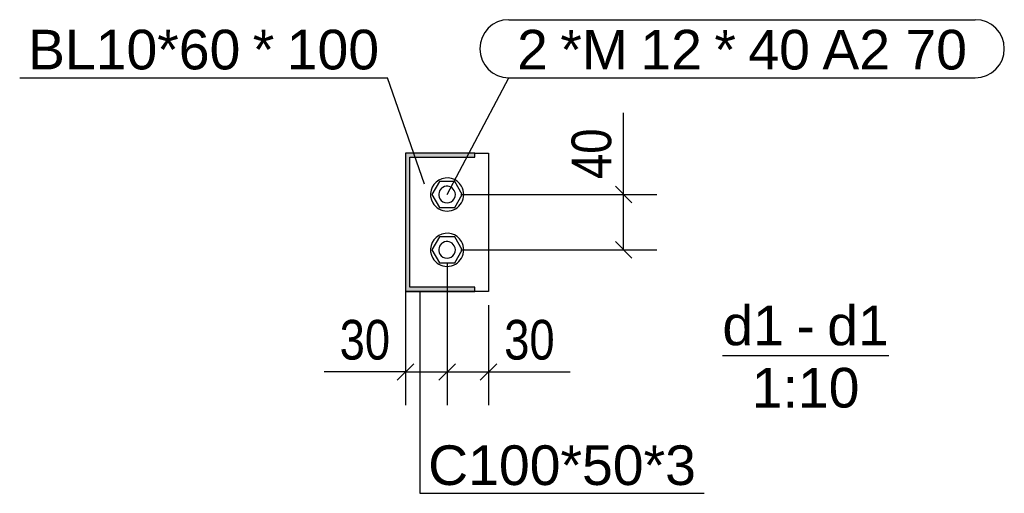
# Model space of a CAD drawing. Header units: millimetres. Extents: x 30 to 140409, y 21 to 10629.
# Tile 2 of 37: x 10014 to 10726, y 30 to 372. Entities that reach past the tile are written whole.
import ezdxf

# ---------------------------------------------------------------- set-up
doc = ezdxf.new("R2010")
doc.units = ezdxf.units.MM
doc.styles.add('Arial', font='ARIAL.TTF', dxfattribs={"height": 0.2})
doc.styles.add('Arial Narrow', font='ARIALN.TTF', dxfattribs={"height": 0.2})

# ---------------------------------------------------------------- blocks, each defined once
blk = doc.blocks.new('Unknown-24 - 28435')
at = {"color": 5}
blk.add_line((10522.31, 129.53), (10642.63, 129.53), dxfattribs=at)
at = {"color": 5, "style": 'Arial'}
for s, height, p in [('d1', 28.652, (10522.31, 137.03)), ('d1', 28.652, (10598.13, 137.03)), ('-', 28.65, (10575.82, 137.03)), ('1:10', 28.652, (10543.54, 92.03))]:
    blk.add_text(s, height=height, dxfattribs=at).set_placement(p)
blk = doc.blocks.new('Bolt-28445 - 28435')
at = {"color": 136}
for p, q in [((10317.8, 255.5), (10312.32, 246)), ((10328.77, 255.5), (10317.8, 255.5)), ((10334.26, 246), (10328.77, 255.5)), ((10312.32, 246), (10317.8, 236.5)), ((10328.77, 236.5), (10334.26, 246)), ((10317.8, 236.5), (10328.77, 236.5)), ((10317.81, 215.5), (10312.32, 206)), ((10328.78, 215.5), (10317.81, 215.5)), ((10334.26, 206), (10328.78, 215.5)), ((10312.32, 206), (10317.81, 196.5)), ((10328.78, 196.5), (10334.26, 206)), ((10317.81, 196.5), (10328.78, 196.5))]:
    blk.add_line(p, q, dxfattribs=at)
for centre, radius, start, end in [((10323.29, 246), 12, 30.00679, 210.00679), ((10323.29, 246), 12, 210.00679, 30.00679), ((10323.29, 246), 6, 30.00679, 210.00679), ((10323.29, 246), 6, 210.00679, 30.00679), ((10323.29, 206), 12, 30.00679, 210.00679), ((10323.29, 206), 12, 210.00679, 30.00679), ((10323.29, 206), 6, 30.00679, 210.00679), ((10323.29, 206), 6, 210.00679, 30.00679)]:
    blk.add_arc(centre, radius, start, end, dxfattribs=at)
blk = doc.blocks.new('Part-28444 - 28435')
at = {"color": 7}
for p, q in [((10343.28, 276), (10353.28, 276)), ((10353.28, 276), (10353.3, 176)), ((10353.3, 176), (10343.3, 176))]:
    blk.add_line(p, q, dxfattribs=at)
blk = doc.blocks.new('Part-28440 - 28435')
blk.add_hatch(color=6).paths.add_polyline_path([(10343.28, 276), (10293.28, 276), (10293.3, 176), (10343.3, 176), (10343.29, 179), (10296.29, 179), (10296.28, 273), (10343.28, 273)])
at = {"color": 7}
for p, q in [((10343.28, 276), (10293.28, 276)), ((10293.28, 276), (10293.3, 176)), ((10296.29, 179), (10296.28, 273)), ((10296.28, 273), (10343.28, 273)), ((10343.28, 273), (10343.28, 276)), ((10343.29, 179), (10296.29, 179)), ((10343.3, 176), (10343.29, 179)), ((10293.3, 176), (10343.3, 176))]:
    blk.add_line(p, q, dxfattribs=at)
blk = doc.blocks.new('Part-28443 - 28435')
at = {"color": 7}
for p, q in [((10293.3, 175.93), (10293.3, 176)), ((10353.3, 175.94), (10293.3, 175.93)), ((10353.3, 176), (10353.3, 175.94))]:
    blk.add_line(p, q, dxfattribs=at)
blk = doc.blocks.new('StraightDimension-28500 - 28435')
at = {"color": 174}
for p, q in [((10450.92, 246), (10450.92, 304.97)), ((10450.92, 246), (10450.92, 304.97)), ((10456.92, 240), (10444.92, 252)), ((10333.29, 246), (10474.92, 246)), ((10450.92, 206), (10450.92, 246)), ((10444.92, 212), (10456.92, 200)), ((10333.29, 206), (10474.92, 206))]:
    blk.add_line(p, q, dxfattribs=at)
at = {"color": 30, "style": 'Arial Narrow'}
blk.add_text('40', height=28.633, rotation=90.00021, dxfattribs=at).set_placement((10441.92, 257.25))
blk = doc.blocks.new('StraightDimension-28512 - 28435')
at = {"color": 174}
for p, q in [((10293.29, 197.42), (10293.29, 93.71)), ((10323.29, 196), (10323.29, 93.71)), ((10299.29, 123.71), (10287.29, 111.71)), ((10317.29, 111.71), (10329.29, 123.71)), ((10293.29, 117.71), (10234.32, 117.71)), ((10293.29, 117.71), (10234.32, 117.71)), ((10293.29, 117.71), (10323.29, 117.71))]:
    blk.add_line(p, q, dxfattribs=at)
at = {"color": 30, "style": 'Arial Narrow'}
blk.add_text('30', height=28.633, dxfattribs=at).set_placement((10245.57, 126.71))
blk = doc.blocks.new('StraightDimension-28511 - 28435')
at = {"color": 174}
for p, q in [((10323.29, 196), (10323.29, 93.71)), ((10353.3, 166), (10353.3, 93.71)), ((10329.29, 123.71), (10317.29, 111.71)), ((10347.3, 111.71), (10359.3, 123.71)), ((10323.29, 117.71), (10353.3, 117.71)), ((10353.3, 117.71), (10412.27, 117.71)), ((10353.3, 117.71), (10412.27, 117.71))]:
    blk.add_line(p, q, dxfattribs=at)
at = {"color": 30, "style": 'Arial Narrow'}
blk.add_text('30', height=28.633, dxfattribs=at).set_placement((10364.55, 126.71))
blk = doc.blocks.new('Mark-28447 - 28435')
at = {"color": 136}
for p, q in [((10303.59, 176.49), (10303.59, 30)), ((10303.59, 30), (10509.12, 30))]:
    blk.add_line(p, q, dxfattribs=at)
at = {"color": 30, "style": 'Arial'}
blk.add_text('C100*50*3', height=28.652, dxfattribs=at).set_placement((10309.59, 36))
blk = doc.blocks.new('Mark-28449 - 28435')
at = {"color": 136}
for p in [(10014.24, 330.47), (10306.83, 253.6)]:
    blk.add_line(p, (10280.08, 330.47), dxfattribs=at)
at = {"color": 30, "style": 'Arial'}
for s, height, p in [('BL10*60', 28.652, (10020.24, 336.47)), ('*', 28.65, (10182.75, 336.47)), ('100', 28.652, (10207.33, 336.47))]:
    blk.add_text(s, height=height, dxfattribs=at).set_placement(p)
blk = doc.blocks.new('Mark-28450 - 28435')
at = {"color": 136}
for p, q in [((10367.88, 372.39), (10705.16, 372.39)), ((10323.29, 246), (10367.88, 330.39)), ((10367.88, 330.39), (10705.16, 330.39))]:
    blk.add_line(p, q, dxfattribs=at)
for centre, start, end in [((10367.88, 351.39), 90, 270), ((10705.16, 351.39), 270, 90)]:
    blk.add_arc(centre, 21, start, end, dxfattribs=at)
at = {"color": 30, "style": 'Arial'}
for s, height, p in [('2', 28.65, (10373.88, 336.39)), ('*M', 28.652, (10405.13, 336.39)), ('12', 28.652, (10463.03, 336.39)), ('*', 28.65, (10516.53, 336.39)), ('40', 28.652, (10541.1, 336.39)), ('A2 70', 28.652, (10594.6, 336.39))]:
    blk.add_text(s, height=height, dxfattribs=at).set_placement(p)

msp = doc.modelspace()

# ---------------------------------------------------------------- block references
for name in ['Mark-28450 - 28435', 'Mark-28449 - 28435', 'StraightDimension-28500 - 28435', 'Part-28440 - 28435', 'Part-28444 - 28435', 'Bolt-28445 - 28435', 'StraightDimension-28512 - 28435', 'StraightDimension-28511 - 28435', 'Part-28443 - 28435', 'Mark-28447 - 28435', 'Unknown-24 - 28435']:
    msp.add_blockref(name, (0, 0))

doc.saveas('drawing.dxf')
